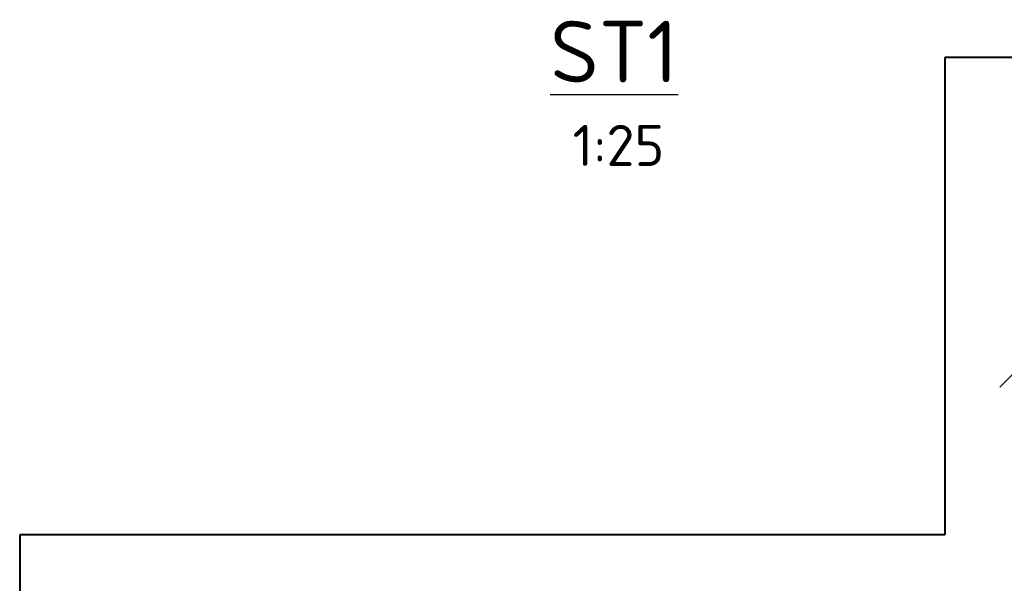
# Model space of a CAD drawing. Extents: x 68682 to 121374, y -47510 to -252.
# Tile 25 of 38: x 100371 to 102433, y -4456 to -3276. Entities that reach past the tile are written whole.
import ezdxf

# ---------------------------------------------------------------- set-up
doc = ezdxf.new("R2010")
doc.units = 0
doc.header["$LTSCALE"] = 1.125
doc.layers.add('--K_Fundamenty_lawy_przekroj', color=41, linetype='Continuous', lineweight=40)
doc.layers.add('--TW_Wymiary', color=1, linetype='Continuous')
doc.styles.add('ISOCPEUR Bold', font='ISOCPEUR.TTF', dxfattribs={"height": 0.2})
doc.styles.add('ISOCPEUR Bold Underline', font='ISOCPEUR.TTF', dxfattribs={"height": 0.2})

msp = doc.modelspace()

# ---------------------------------------------------------------- linework, layer by layer
at = {"layer": '--K_Fundamenty_lawy_przekroj'}
for p, q in [((102308.57, -3354.35), (102308.57, -4354.35)), ((103433.57, -3354.35), (102308.57, -3354.35)), ((100371.07, -4354.35), (100371.07, -5354.35)), ((102308.57, -4354.35), (100371.07, -4354.35))]:
    msp.add_line(p, q, dxfattribs=at)
at = {"layer": '--TW_Wymiary'}
msp.add_line((102523.57, -3945.08), (102423.57, -4045.08), dxfattribs=at)

# ---------------------------------------------------------------- texts
at = {"color": 7, "linetype": 'Continuous'}
for s, height, style, p in [('%%uST1%%u', 128.906, 'ISOCPEUR Bold Underline', (101481.91, -3406.71)), ('1:25', 85.938, 'ISOCPEUR Bold', (101528.93, -3581.71))]:
    msp.add_text(s, height=height, dxfattribs=dict(at, style=style)).set_placement(p)

doc.saveas('drawing.dxf')
